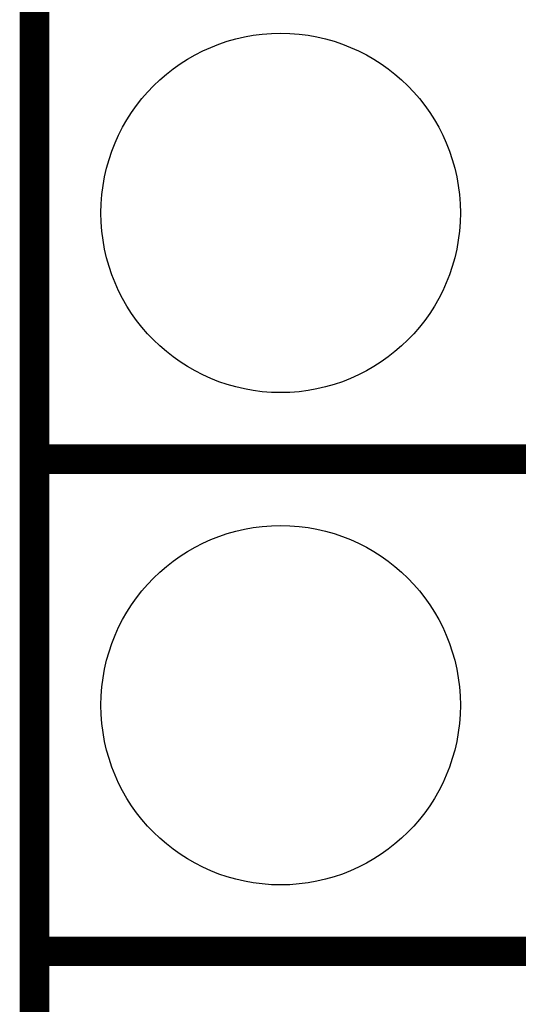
# Model space of a CAD drawing. Extents: x -0.05 to 0.95, y -0.15 to 1.54.
# Tile 7 of 26: x -0.05 to 0.05, y 0.34 to 0.54. Entities that reach past the tile are written whole.
import ezdxf

# ---------------------------------------------------------------- set-up
doc = ezdxf.new("R2010")
doc.units = 0
doc.layers.get('0').update_dxf_attribs({"linetype": 'CONTINUOUS'})
for name, color, linetype in [('ULTRASONIC_3_CLICK_V100_GKO', 5, 'CONTINUOUS'), ('ULTRASONIC_3_CLICK_V100_GTO', 14, 'CONTINUOUS'), ('ULTRASONIC_3_CLICK_V100_GTS', 12, 'CONTINUOUS')]:
    doc.layers.add(name, color=color, linetype=linetype)

# ---------------------------------------------------------------- blocks, each defined once
blk = doc.blocks.new('ROUND_41')
blk.add_circle((0, 0), 0.0365)

msp = doc.modelspace()

# ---------------------------------------------------------------- linework, layer by layer
at = {"layer": 'ULTRASONIC_3_CLICK_V100_GKO', "const_width": 0.006}
msp.add_lwpolyline([(-0.05, -0.15), (-0.05, 1.45)], dxfattribs=at)
at = {"layer": 'ULTRASONIC_3_CLICK_V100_GTO', "const_width": 0.006}
for points in [[(-0.05, 0.45), (0.153, 0.45)], [(-0.05, 0.45), (0.153, 0.45)], [(-0.05, 0.35), (0.153, 0.35)], [(-0.05, 0.35), (0.153, 0.35)]]:
    msp.add_lwpolyline(points, dxfattribs=at)

# ---------------------------------------------------------------- block references
at = {"layer": 'ULTRASONIC_3_CLICK_V100_GTS'}
for p in [(0, 0.5), (0, 0.4)]:
    msp.add_blockref('ROUND_41', p, dxfattribs=at)

doc.saveas('drawing.dxf')
